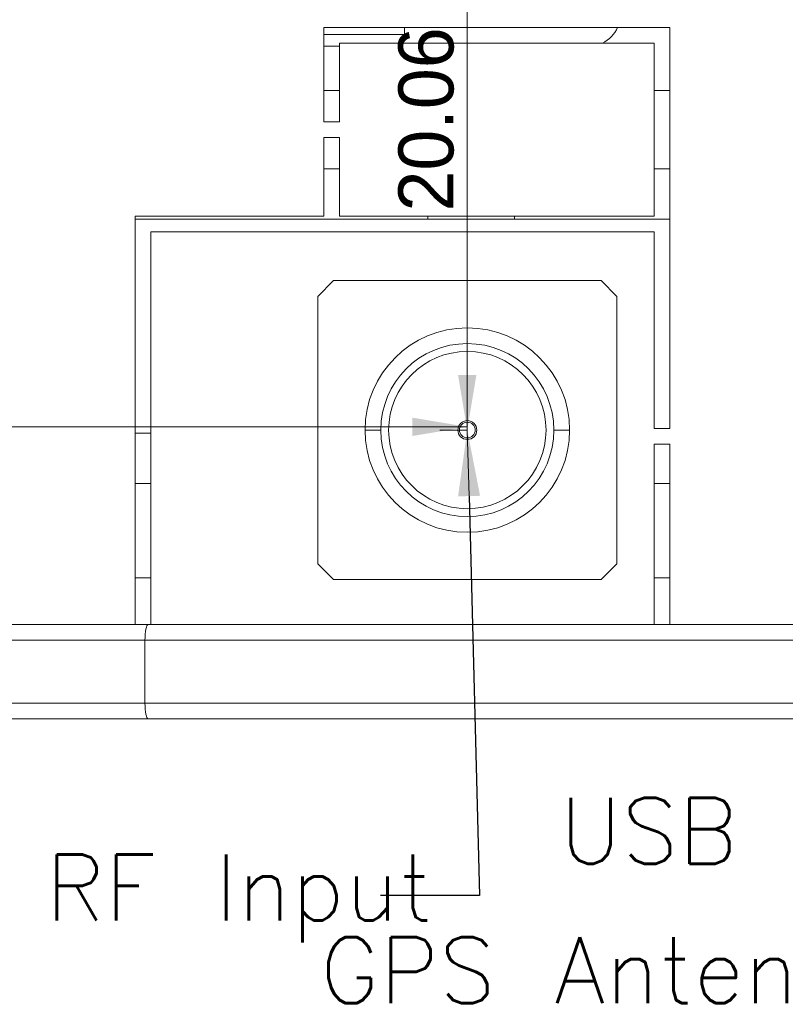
# Model space of a CAD drawing. Header units: millimetres. Extents: x 0 to 841, y 0 to 594.
# Tile 4 of 20: x 225 to 249, y 196 to 228. Entities that reach past the tile are written whole.
import ezdxf

# ---------------------------------------------------------------- set-up
doc = ezdxf.new("R2010")
doc.units = ezdxf.units.MM
doc.layers.get('0').update_dxf_attribs({"lineweight": 18})
for name, color, linetype, lineweight in [('BX三合', 7, 'Continuous', 18), ('BX三合一涓€閽Ｉ噾-', 7, 'Continuous', 18), ('BX三合一钣\ue5d9馘__', 7, 'Continuous', 18), ('COMPONENT4_ANT_1', 7, 'Continuous', 18), ('COMPONENT4_ANT_2', 7, 'Continuous', 18), ('COMPONENT4_ANT_4', 7, 'Continuous', 18), ('COMPONENT4_ANT_5', 7, 'Continuous', 18), ('COMPONENT4_ANT_7', 7, 'Continuous', 18), ('COMPONENT4_ANT_8', 7, 'Continuous', 18), ('Default', 7, 'Continuous', 18), ('风扇-BXNTATIONREFS', 7, 'Continuous', 18)]:
    doc.layers.add(name, color=color, linetype=linetype, lineweight=lineweight)
doc.styles.add('SEACAD_Arial', font='txt', dxfattribs={"width": 0.7})
doc.styles.get("Standard").update_dxf_attribs({"font": 'txt.shx'})
doc.dimstyles.new('国标', dxfattribs={"dimtxt": 3.5, "dimasz": 3.5, "dimexe": 1.75, "dimexo": 0, "dimgap": 0.875, "dimtad": 1, "dimdsep": 46, "dimtxsty": 'SEACAD_Arial', "dimblk": '_CAXARROW', "dimcen": 1.75, "dimdle": 7, "dimadec": 1, "dimazin": 0, "dimtfac": 0.5, "dimtdec": 3, "dimtmove": 0, "dimatfit": 3, "dimfxl": 1, "dimtolj": 1, "dimarcsym": 0})

# ---------------------------------------------------------------- blocks, each defined once
blk = doc.blocks.new('_SE_FILLED')
blk.add_hatch(color=0).paths.add_polyline_path([(0, 0), (-1, -0.1665), (-1, 0.1665)], flags=0)
at = {"color": 0}
blk.add_line((0, 0), (-1, 0), dxfattribs=at)
blk = doc.blocks.new('SE4')
at = {"layer": 'BX三合', "color": 7, "linetype": 'Continuous'}
for p, q in [((234.279, 227.274), (234.279, 224.274)), ((245.279, 227.274), (234.279, 227.274)), ((245.279, 227.274), (245.279, 214.524)), ((234.779, 226.774), (244.779, 226.774)), ((234.779, 224.274), (234.779, 226.774)), ((244.779, 226.774), (244.779, 221.274)), ((234.779, 224.274), (234.279, 224.274)), ((234.279, 223.774), (234.279, 221.274)), ((234.279, 223.774), (234.779, 223.774)), ((234.779, 221.274), (234.779, 223.774)), ((228.279, 221.274), (234.279, 221.274)), ((228.279, 208.294), (228.279, 221.274)), ((234.779, 221.274), (244.779, 221.274)), ((244.779, 220.774), (228.779, 220.774)), ((228.779, 220.774), (228.779, 208.294)), ((244.779, 214.524), (244.779, 220.774)), ((244.779, 214.524), (245.279, 214.524)), ((244.779, 208.294), (244.779, 214.024)), ((244.779, 214.024), (245.279, 214.024)), ((245.279, 214.024), (245.279, 208.294))]:
    blk.add_line(p, q, dxfattribs=at)
at = {"layer": 'BX三合一涓€閽Ｉ噾-', "color": 7, "linetype": 'Continuous'}
for p, q in [((223.509, 208.294), (228.697, 208.294)), ((228.697, 208.294), (262.165, 208.294)), ((228.596, 207.794), (223.509, 207.794)), ((262.063, 207.794), (228.596, 207.794)), ((228.596, 207.794), (228.596, 205.794)), ((223.509, 205.794), (228.596, 205.794)), ((228.596, 205.794), (262.063, 205.794)), ((228.697, 205.294), (223.509, 205.294)), ((262.165, 205.294), (228.697, 205.294))]:
    blk.add_line(p, q, dxfattribs=at)
for centre, start_param, end_param in [((228.697, 207.794), 3.141593, 4.712389), ((228.697, 205.794), 4.712389, 6.283185)]:
    blk.add_ellipse(centre, major_axis=(0, -0.5), ratio=0.203446, start_param=start_param, end_param=end_param, dxfattribs=at)
at = {"layer": 'BX三合一钣\ue5d9馘__', "color": 7, "linetype": 'Continuous'}
blk.add_line((234.779, 226.674), (234.279, 226.674), dxfattribs=at)
blk.add_arc((242.699, 227.674), 1, 295.8417, 336.4218, dxfattribs=at)
at = {"layer": 'COMPONENT4_ANT_1', "color": 7, "linetype": 'Continuous'}
for p, q in [((245.279, 221.174), (228.279, 221.174)), ((228.779, 214.374), (228.279, 214.374))]:
    blk.add_line(p, q, dxfattribs=at)
at = {"layer": 'COMPONENT4_ANT_2', "color": 7, "linetype": 'Continuous'}
for p, q in [((228.779, 212.774), (228.279, 212.774)), ((245.279, 212.774), (244.779, 212.774)), ((228.279, 209.774), (228.779, 209.774)), ((244.779, 209.774), (245.279, 209.774))]:
    blk.add_line(p, q, dxfattribs=at)
at = {"layer": 'COMPONENT4_ANT_4', "color": 7, "linetype": 'Continuous'}
for p, q in [((234.279, 225.274), (234.779, 225.274)), ((244.779, 225.274), (245.279, 225.274)), ((234.279, 222.774), (234.779, 222.774)), ((244.779, 222.774), (245.279, 222.774))]:
    blk.add_line(p, q, dxfattribs=at)
at = {"layer": 'COMPONENT4_ANT_5', "color": 7, "linetype": 'Continuous'}
blk.add_line((237.589, 221.274), (237.589, 221.174), dxfattribs=at)
at = {"layer": 'COMPONENT4_ANT_7', "color": 7, "linetype": 'Continuous'}
for p, q in [((234.089, 218.724), (234.589, 219.224)), ((234.589, 219.224), (243.089, 219.224)), ((243.089, 219.224), (243.589, 218.724)), ((234.089, 218.724), (234.089, 210.224)), ((243.589, 210.224), (243.589, 218.724)), ((236.089, 214.474), (235.589, 214.474)), ((241.589, 214.474), (242.089, 214.474)), ((234.589, 209.724), (234.089, 210.224)), ((243.589, 210.224), (243.089, 209.724)), ((234.589, 209.724), (243.089, 209.724))]:
    blk.add_line(p, q, dxfattribs=at)
for radius, start, end in [(3.25, 360, 180), (2.75, 360, 180), (2.5, 360, 180), (0.3, 360, 180), (3.25, 180, 360), (2.75, 180, 360), (2.5, 180, 360), (0.3, 180, 360), (0.25, 360, 180), (0.25, 180, 360)]:
    blk.add_arc((238.839, 214.474), radius, start, end, dxfattribs=at)
at = {"layer": 'COMPONENT4_ANT_8', "color": 7, "linetype": 'Continuous'}
for p, q in [((238.839, 221.274), (238.839, 221.174)), ((240.339, 221.274), (240.339, 221.174))]:
    blk.add_line(p, q, dxfattribs=at)
at = {"layer": '风扇-BXNTATIONREFS', "color": 7, "linetype": 'Continuous'}
for p, q in [((236.839, 227.274), (236.839, 227.054)), ((236.839, 227.054), (234.279, 227.054))]:
    blk.add_line(p, q, dxfattribs=at)
blk = doc.blocks.new('*X37')
at = {"layer": 'Default', "linetype": 'Continuous'}
for points in [[(238.544, 232.784), (239.127, 232.784), (238.836, 234.534)], [(238.544, 216.224), (238.836, 214.474), (239.127, 216.224)]]:
    blk.add_hatch(color=7, dxfattribs=at).paths.add_polyline_path(points, flags=0)
at = {"layer": 'Default', "color": 7, "linetype": 'Continuous'}
for p, q in [((238.836, 214.474), (238.836, 234.534)), ((238.839, 214.474), (237.961, 214.474))]:
    blk.add_line(p, q, dxfattribs=at)
at = {"layer": 'Default', "color": 7, "linetype": 'Continuous', "insert": (236.648, 221.422), "char_height": 1.75, "width": 11.86852, "attachment_point": 1, "rotation": 90, "style": 'SEACAD_Arial'}
blk.add_mtext('{\\W1;20.06}', dxfattribs=at)
blk = doc.blocks.new('_CAXARROW')
blk.add_hatch(color=0).paths.add_polyline_path([(0, 0), (-1, 0.125), (-1, -0.125)], flags=0)
blk = doc.blocks.new('*X38')
at = {"layer": 'Default', "linetype": 'Continuous'}
for points in [[(183.829, 214.868), (182.079, 214.576), (183.829, 214.284)], [(237.089, 214.868), (237.089, 214.284), (238.839, 214.576)]]:
    blk.add_hatch(color=7, dxfattribs=at).paths.add_polyline_path(points, flags=0)
at = {"layer": 'Default', "color": 7, "linetype": 'Continuous'}
for p, q in [((238.839, 214.474), (238.839, 215.451)), ((238.839, 214.576), (182.079, 214.576))]:
    blk.add_line(p, q, dxfattribs=at)
at = {"layer": 'Default', "color": 7, "linetype": 'Continuous', "insert": (207.378, 216.764), "char_height": 1.75, "width": 11.80716, "attachment_point": 1, "style": 'SEACAD_Arial'}
blk.add_mtext('{\\W1;56.76}', dxfattribs=at)

msp = doc.modelspace()

# ---------------------------------------------------------------- linework, layer by layer
at = {"layer": 'Default', "color": 7, "linetype": 'ByBlock', "lineweight": -2}
for p, q in [((238.895, 212.375), (239.229, 199.672)), ((239.229, 199.672), (236.079, 199.672))]:
    msp.add_line(p, q, dxfattribs=at)

# ---------------------------------------------------------------- block references
at = {"layer": 'Default'}
msp.add_blockref('SE4', (0, 0), dxfattribs=at)
at = {"layer": 'Default', "color": 7, "linetype": 'Continuous', "xscale": 2.1, "yscale": 2.1, "zscale": 2.1, "rotation": 91.50632300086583}
msp.add_blockref('_SE_FILLED', (238.839, 214.474), dxfattribs=at)

# ---------------------------------------------------------------- texts
at = {"layer": 'Default', "color": 7, "linetype": 'Continuous', "char_height": 2.1, "attachment_point": 1}
for s, insert, width in [('USB Input', (241.764, 202.785), 21.6), ('RF Input', (225.43, 200.983), 23.53408), ('GPS Antenna Interface', (234.155, 198.354), 51.9)]:
    msp.add_mtext(s, dxfattribs=dict(at, insert=insert, width=width))

# ---------------------------------------------------------------- dimensions: what is measured, and where the dimension line sits
at = {"layer": 'Default', "color": 7, "linetype": 'Continuous'}
dim = msp.add_linear_dim(base=(238.836, 234.534), p1=(238.839, 214.474), p2=(251.662, 234.534), angle=90, dimstyle='国标', override={"dimtxt": 1.75, "dimasz": 1.75, "dimexe": 0.875, "dimgap": 0.4375, "dimsah": 1, "dimdle": 3.5}, dxfattribs=at)
dim.commit()
dim.dimension.update_dxf_attribs({"geometry": '*X37', "text_midpoint": (238.836, 224.504), "dimtype": 160})
dim = msp.add_linear_dim(base=(182.079, 214.576), p1=(238.839, 214.474), p2=(182.079, 216.262), dimstyle='国标', override={"dimtxt": 1.75, "dimasz": 1.75, "dimexe": 0.875, "dimgap": 0.4375, "dimsah": 1, "dimdle": 3.5}, dxfattribs=at)
dim.commit()
dim.dimension.update_dxf_attribs({"geometry": '*X38', "text_midpoint": (210.459, 214.576), "dimtype": 160})

doc.saveas('drawing.dxf')
